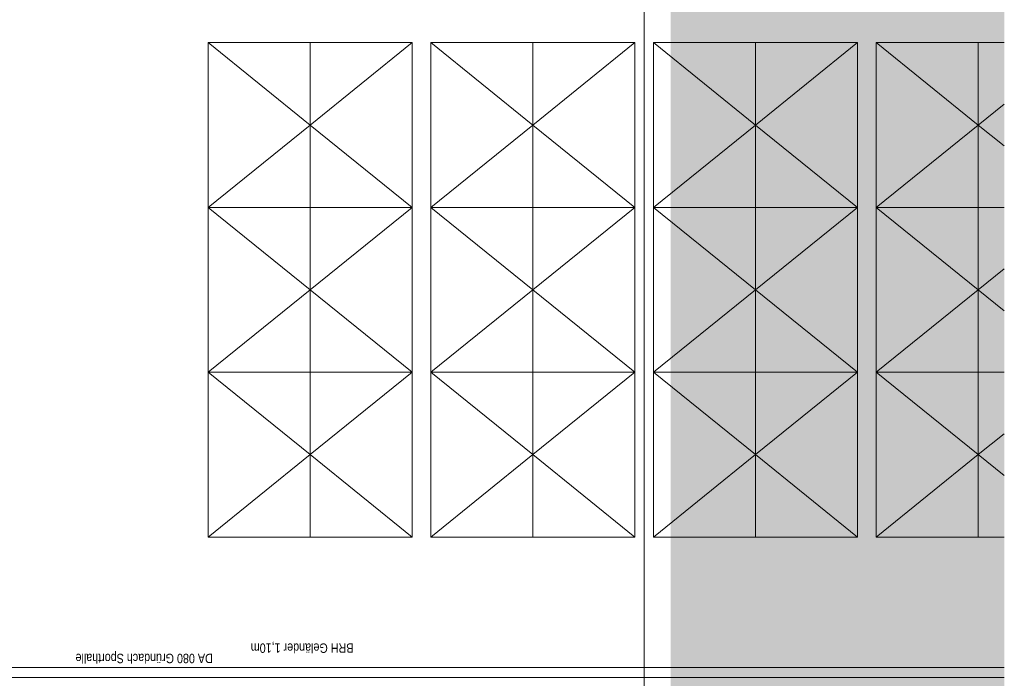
# Model space of a CAD drawing. Extents: x -743 to 300, y 62 to 1112.
# Tile 66 of 179: x -135 to 77, y 225 to 366. Entities that reach past the tile are written whole.
import ezdxf
from ezdxf.lldxf.tags import DXFTag

# ---------------------------------------------------------------- set-up
doc = ezdxf.new("R2010")
doc.units = 0
doc.layers.get('0').update_dxf_attribs({"lineweight": 13})
for name, color, linetype, lineweight, true_color in [('30 -34 Innenwände- 6 Elemente', 7, 'Continuous', 9, 0xff6633), ('30 -36 Dächer- 4 Dachbekleidungen', 7, 'Continuous', 9, 0xccccff), ('40 -44 Elektr. Anlagen- 2 Eigenstromversorgungsanlagen', 7, 'Continuous', 5, 0xff6633), ('70 -72 Beschriftung- 1 Beschriftung allgemein', 7, 'Continuous', 9, 0xff6633), ('Dachflächen Moblierung', 7, 'Continuous', 9, 0x888888), ('iwb_Layout BA_Markierung', 7, 'Continuous', 9, 0xbadcdc)]:
    doc.layers.add(name, color=color, linetype=linetype, lineweight=lineweight, true_color=true_color)
doc.layers.add('70 -71 Achsen- 1 Gebäudeachsen', color=7, linetype='STRICHPUNKT2-A06CPV7LL0', lineweight=18)
doc.styles.get("Standard").update_dxf_attribs({"font": 'ARIALN.TTF'})
tags = doc.linetypes.add('grob-A06CPV7GL0', pattern=[14, 3, -8, 3]).pattern_tags.tags
tags[8:9] = [DXFTag(74, 4), DXFTag(75, 0), DXFTag(340, '0'), DXFTag(46, 0.0), DXFTag(50, 0.0), DXFTag(44, 0.0), DXFTag(45, 0.0)]
tags[6:7] = [DXFTag(74, 4), DXFTag(75, 0), DXFTag(340, '0'), DXFTag(46, 0.0), DXFTag(50, 0.0), DXFTag(44, 0.0), DXFTag(45, 0.0)]
tags[4:5] = [DXFTag(74, 4), DXFTag(75, 0), DXFTag(340, '0'), DXFTag(46, 0.0), DXFTag(50, 0.0), DXFTag(44, 0.0), DXFTag(45, 0.0)]
tags = doc.linetypes.add('STRICHPUNKT2-A06CPV7LL0', pattern=[12.7, 6.35, -3.175, 0, -3.175]).pattern_tags.tags
tags[10:11] = [DXFTag(74, 4), DXFTag(75, 0), DXFTag(340, '0'), DXFTag(46, 0.0), DXFTag(50, 0.0), DXFTag(44, 0.0), DXFTag(45, 0.0)]
tags[8:9] = [DXFTag(74, 4), DXFTag(75, 0), DXFTag(340, '0'), DXFTag(46, 0.0), DXFTag(50, 0.0), DXFTag(44, 0.0), DXFTag(45, 0.0)]
tags[6:7] = [DXFTag(74, 4), DXFTag(75, 0), DXFTag(340, '0'), DXFTag(46, 0.0), DXFTag(50, 0.0), DXFTag(44, 0.0), DXFTag(45, 0.0)]
tags[4:5] = [DXFTag(74, 4), DXFTag(75, 0), DXFTag(340, '0'), DXFTag(46, 0.0), DXFTag(50, 0.0), DXFTag(44, 0.0), DXFTag(45, 0.0)]

# ---------------------------------------------------------------- blocks, each defined once
blk = doc.blocks.new('Polygon-A06CPV7AL0')
at = {"color": 0, "linetype": 'ByBlock', "lineweight": -2, "ltscale": 0.13}
blk.add_solid([(4.85, 86.71), (4.69, 1083.81), (76.5, 86.52), (76.5, 1083.81)], dxfattribs=at)
blk = doc.blocks.new('Referenz-A06CPV7ML0')
at = {"layer": '30 -34 Innenwände- 6 Elemente', "color": 0, "linetype": 'Continuous', "ltscale": 0.13}
for p, q in [((76.46, 227.11), (-620.79, 227.11)), ((-620.79, 224.91), (76.46, 224.91))]:
    blk.add_line(p, q, dxfattribs=at)
at = {"layer": '30 -36 Dächer- 4 Dachbekleidungen', "color": 0, "linetype": 'Continuous', "ltscale": 0.13}
for p, q in [((76.46, 227.11), (-620.79, 227.11)), ((-620.79, 224.91), (76.46, 224.91))]:
    blk.add_line(p, q, dxfattribs=at)
at = {"layer": '40 -44 Elektr. Anlagen- 2 Eigenstromversorgungsanlagen', "color": 0, "lineweight": 9}
for p, q in [((-94.53, 325.91), (-94.53, 361.31)), ((-94.53, 361.31), (-72.61, 361.31)), ((-72.61, 361.31), (-72.61, 325.91)), ((-50.69, 361.31), (-72.61, 361.31)), ((-50.69, 325.91), (-50.69, 361.31)), ((-46.69, 325.91), (-46.69, 361.31)), ((-46.69, 361.31), (-24.77, 361.31)), ((-24.77, 361.31), (-24.77, 325.91)), ((-2.85, 361.31), (-24.77, 361.31)), ((-2.85, 325.91), (-2.85, 361.31)), ((1.15, 325.91), (1.15, 361.31)), ((1.15, 361.31), (23.07, 361.31)), ((23.07, 361.31), (23.07, 325.91)), ((44.99, 361.31), (23.07, 361.31)), ((44.99, 325.91), (44.99, 361.31)), ((48.99, 325.91), (48.99, 361.31)), ((48.99, 361.31), (70.91, 361.31)), ((70.91, 361.31), (70.91, 325.91)), ((76.46, 361.31), (70.91, 361.31)), ((-72.61, 325.91), (-94.53, 325.91)), ((-94.53, 290.51), (-94.53, 325.91)), ((-72.61, 325.91), (-72.61, 290.51)), ((-50.69, 325.91), (-72.61, 325.91)), ((-50.69, 290.51), (-50.69, 325.91)), ((-46.69, 290.51), (-46.69, 325.91)), ((-46.69, 325.91), (-24.77, 325.91)), ((-24.77, 325.91), (-24.77, 290.51)), ((-2.85, 325.91), (-24.77, 325.91)), ((-2.85, 290.51), (-2.85, 325.91)), ((1.15, 290.51), (1.15, 325.91)), ((1.15, 325.91), (23.07, 325.91)), ((23.07, 325.91), (23.07, 290.51)), ((44.99, 325.91), (23.07, 325.91)), ((44.99, 290.51), (44.99, 325.91)), ((48.99, 290.51), (48.99, 325.91)), ((48.99, 325.91), (70.91, 325.91)), ((70.91, 325.91), (76.46, 325.91)), ((70.91, 325.91), (70.91, 290.51)), ((-94.53, 255.11), (-94.53, 290.51)), ((-94.53, 290.51), (-72.61, 290.51)), ((-72.61, 290.51), (-50.69, 290.51)), ((-72.61, 290.51), (-72.61, 255.11)), ((-50.69, 255.11), (-50.69, 290.51)), ((-24.77, 290.51), (-46.69, 290.51)), ((-46.69, 255.11), (-46.69, 290.51)), ((-24.77, 290.51), (-24.77, 255.11)), ((-24.77, 290.51), (-2.85, 290.51)), ((-2.85, 255.11), (-2.85, 290.51)), ((23.07, 290.51), (1.15, 290.51)), ((1.15, 255.11), (1.15, 290.51)), ((23.07, 290.51), (23.07, 255.11)), ((23.07, 290.51), (44.99, 290.51)), ((44.99, 255.11), (44.99, 290.51)), ((70.91, 290.51), (48.99, 290.51)), ((48.99, 255.11), (48.99, 290.51)), ((70.91, 290.51), (70.91, 255.11)), ((76.46, 290.51), (70.91, 290.51)), ((-72.61, 255.11), (-94.53, 255.11)), ((-72.61, 255.11), (-50.69, 255.11)), ((-24.77, 255.11), (-46.69, 255.11)), ((-24.77, 255.11), (-2.85, 255.11)), ((23.07, 255.11), (1.15, 255.11)), ((23.07, 255.11), (44.99, 255.11)), ((70.91, 255.11), (48.99, 255.11)), ((70.91, 255.11), (76.46, 255.11))]:
    blk.add_line(p, q, dxfattribs=at)
at = {"layer": '70 -71 Achsen- 1 Gebäudeachsen', "color": 0, "linetype": 'STRICHPUNKT2-A06CPV7LL0', "ltscale": 0.18}
blk.add_line((-0.85, 1084.85), (-0.85, 85.41), dxfattribs=at)
at = {"layer": 'Dachflächen Moblierung', "color": 0, "linetype": 'grob-A06CPV7GL0', "lineweight": 5, "ltscale": 0.13}
for p, q in [((-94.53, 361.31), (-72.61, 343.61)), ((-50.69, 361.31), (-72.61, 343.61)), ((-46.69, 361.31), (-24.77, 343.61)), ((-2.85, 361.31), (-24.77, 343.61)), ((1.15, 361.31), (23.07, 343.61)), ((44.99, 361.31), (23.07, 343.61)), ((48.99, 361.31), (70.91, 343.61)), ((76.46, 348.09), (70.91, 343.61)), ((-72.61, 343.61), (-94.53, 325.91)), ((-72.61, 343.61), (-50.69, 325.91)), ((-24.77, 343.61), (-46.69, 325.91)), ((-24.77, 343.61), (-2.85, 325.91)), ((23.07, 343.61), (1.15, 325.91)), ((23.07, 343.61), (44.99, 325.91)), ((70.91, 343.61), (48.99, 325.91)), ((70.91, 343.61), (76.46, 339.13)), ((-94.53, 325.91), (-72.61, 308.21)), ((-50.69, 325.91), (-72.61, 308.21)), ((-46.69, 325.91), (-24.77, 308.21)), ((-2.85, 325.91), (-24.77, 308.21)), ((1.15, 325.91), (23.07, 308.21)), ((44.99, 325.91), (23.07, 308.21)), ((48.99, 325.91), (70.91, 308.21)), ((76.46, 312.69), (70.91, 308.21)), ((-72.61, 308.21), (-94.53, 290.51)), ((-72.61, 308.21), (-50.69, 290.51)), ((-24.77, 308.21), (-46.69, 290.51)), ((-24.77, 308.21), (-2.85, 290.51)), ((23.07, 308.21), (1.15, 290.51)), ((23.07, 308.21), (44.99, 290.51)), ((70.91, 308.21), (48.99, 290.51)), ((70.91, 308.21), (76.46, 303.73)), ((-94.53, 290.51), (-72.61, 272.81)), ((-50.69, 290.51), (-72.61, 272.81)), ((-46.69, 290.51), (-24.77, 272.81)), ((-2.85, 290.51), (-24.77, 272.81)), ((1.15, 290.51), (23.07, 272.81)), ((44.99, 290.51), (23.07, 272.81)), ((48.99, 290.51), (70.91, 272.81)), ((76.46, 277.29), (70.91, 272.81)), ((-72.61, 272.81), (-94.53, 255.11)), ((-72.61, 272.81), (-50.69, 255.11)), ((-24.77, 272.81), (-46.69, 255.11)), ((-24.77, 272.81), (-2.85, 255.11)), ((23.07, 272.81), (1.15, 255.11)), ((23.07, 272.81), (44.99, 255.11)), ((70.91, 272.81), (48.99, 255.11)), ((70.91, 272.81), (76.46, 268.33))]:
    blk.add_line(p, q, dxfattribs=at)
at = {"layer": '70 -72 Beschriftung- 1 Beschriftung allgemein', "color": 0, "linetype": 'Continuous', "ltscale": 0.13, "char_height": 2.0138, "attachment_point": 1, "rotation": 180}
for s, insert in [('{\\fArial Narrow;BRH Geländer 1,10m}', (-63.33, 230.23)), ('{\\fArial Narrow;DA 080 Gründach Sporthalle}', (-93.54, 228.01))]:
    blk.add_mtext(s, dxfattribs=dict(at, insert=insert))

msp = doc.modelspace()

# ---------------------------------------------------------------- block references
at = {"color": 8, "lineweight": 13, "ltscale": 0.13, "true_color": 0x808080}
msp.add_blockref('Referenz-A06CPV7ML0', (0, 0), dxfattribs=at)
at = {"layer": 'iwb_Layout BA_Markierung', "ltscale": 0.13}
msp.add_blockref('Polygon-A06CPV7AL0', (0, 0), dxfattribs=at)

doc.saveas('drawing.dxf')
